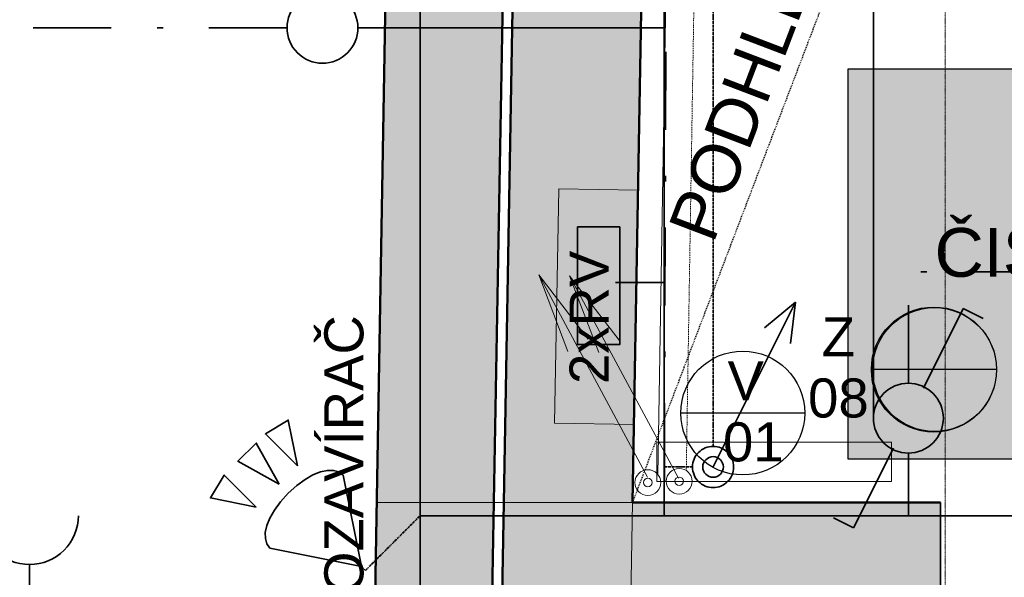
# Model space of a CAD drawing. Header units: millimetres. Extents: x -28761 to 4793, y -4271 to 20239.
# Tile 57 of 256: x -17219 to -14698, y 818 to 2247. Entities that reach past the tile are written whole.
import ezdxf

# ---------------------------------------------------------------- set-up
doc = ezdxf.new("R2010")
doc.units = ezdxf.units.MM
doc.header["$MEASUREMENT"] = 0
for name, pattern in [('Telekomunikacni vodic', [9.25, 3, -0.75, 3, -0.75, 0.125, -0.75, 0.125, -0.75]), ('Čerchovaná', [450, 200, -117.5, 15, -117.5]), ('Čerchovaná S', [3.5, 1.5, -0.85, 0.3, -0.85]), ('Čárkovaná M', [4.5, 2.5, -2])]:
    doc.linetypes.add(name, pattern=pattern)
for name, color, linetype in [('5._POHLED ZÁPADNÍ_1_0', 7, 'Continuous'), ('5._POHLED ZÁPADNÍ_1_2D prvky - obecné', 7, 'Continuous'), ('5._POHLED ZÁPADNÍ_1_Anotace - S', 7, 'Continuous'), ('5._POHLED ZÁPADNÍ_1_Anotace - SP', 7, 'Continuous'), ('5._POHLED ZÁPADNÍ_1_Konstrukce - nenosné', 7, 'Continuous'), ('5._POHLED ZÁPADNÍ_1_Konstrukce - nosné', 7, 'Continuous'), ('5._POHLED ZÁPADNÍ_1_Nové_Anotace - S', 7, 'Continuous'), ('5._POHLED ZÁPADNÍ_1_Nové_Konstrukce - nenosné', 7, 'Continuous'), ('5._POHLED ZÁPADNÍ_1_Nové_Konstrukce - nosné', 7, 'Continuous'), ('5._POHLED ZÁPADNÍ_1_Nové_Otvory – Dveře', 7, 'Continuous'), ('5._POHLED ZÁPADNÍ_1_Nové_Popis', 7, 'Continuous'), ('5._POHLED ZÁPADNÍ_1_Nové_TZB - VZT', 7, 'Continuous'), ('5._POHLED ZÁPADNÍ_1_Nové_Výplně - Povrchové', 7, 'Continuous'), ('5._POHLED ZÁPADNÍ_1_Situace - terén', 7, 'Continuous'), ('5._POHLED ZÁPADNÍ_1_TZB - elektroinstalace', 7, 'Continuous'), ('5._POHLED ZÁPADNÍ_1_TZB - kanalizace', 7, 'Continuous'), ('5._POHLED ZÁPADNÍ_1_TZB - ZTI', 7, 'Continuous'), ('5._POHLED ZÁPADNÍ_1_Výplně – Řezové', 7, 'Continuous'), ('5._POHLED ZÁPADNÍ_1_Značky - řezy', 7, 'Continuous')]:
    doc.layers.add(name, color=color, linetype=linetype)
doc.styles.add('GENEROVANÝ_STYL_1', font='txt')

msp = doc.modelspace()

# ---------------------------------------------------------------- hatches: boundary and pattern name
at = {"layer": '5._POHLED ZÁPADNÍ_1_Nové_Výplně - Povrchové', "linetype": 'Continuous', "lineweight": 0, "true_color": 0xfee9e9}
msp.add_hatch(color=7, dxfattribs=at).paths.add_polyline_path([(-13355.6, 1120.5), (-13355.6, 2120.5), (-15098.4, 2120.5), (-15098.4, 1120.5)])
at = {"layer": '5._POHLED ZÁPADNÍ_1_Výplně – Řezové', "linetype": 'Continuous', "lineweight": 13}
for points in [[(-15979.8, 1009.7), (-15649.8, 1009.8), (-15626.1, 2364.6), (-15956, 2370.4)], [(-16281.4, 2356.6), (-16309.9, 724.7), (-16009.9, 724.7), (-15981.4, 2351.3)], [(-15991.4, 349.7), (-15649.8, 1009.8), (-15979.8, 1009.7)], [(-15649.8, 1009.8), (-15991.4, 349.7), (-15661.3, 349.8)], [(-15649.8, 1009.8), (-15661.3, 349.8), (-14921.2, 350), (-14921.3, 750), (-14861.3, 750.1), (-14861.3, 865.1), (-14861.4, 1010.1)]]:
    msp.add_hatch(color=254, dxfattribs=at).paths.add_polyline_path(points)

# ---------------------------------------------------------------- linework, layer by layer
at = {"layer": '5._POHLED ZÁPADNÍ_1_2D prvky - obecné', "color": 8, "linetype": 'Continuous', "lineweight": 13}
for p, q in [((-15650.8, 1009.8), (-16305.9, 1009.6)), ((-15979.8, 1012.4), (-15991.4, 350.1)), ((-15649.8, 1010.4), (-15661.4, 349.8)), ((-16007.7, 850.1), (-16016.5, 349.7))]:
    msp.add_line(p, q, dxfattribs=at)
at = {"layer": '5._POHLED ZÁPADNÍ_1_Konstrukce - nenosné', "color": 1, "linetype": 'Continuous', "lineweight": 25}
msp.add_line((-14718.3, 1350.3), (-15038.8, 1350.3), dxfattribs=at)
at = {"layer": '5._POHLED ZÁPADNÍ_1_Konstrukce - nosné', "color": 7, "linetype": 'Continuous', "lineweight": 50, "flags": 128}
for points in [[(-15956, 2370.4), (-15979.8, 1009.7)], [(-16281.4, 2356.6), (-16309.9, 724.7)], [(-16009.9, 724.7), (-15981.4, 2351.3)], [(-15649.8, 1009.8), (-15626.1, 2364.6)], [(-15991.4, 349.7), (-15979.8, 1009.7)], [(-14861.4, 1010.1), (-15649.8, 1009.8)]]:
    msp.add_lwpolyline(points, dxfattribs=at)
at = {"layer": '5._POHLED ZÁPADNÍ_1_Nové_Anotace - S', "color": 1, "linetype": 'Čárkovaná M', "lineweight": 25}
msp.add_line((-15649.8, 1009.8), (-13134.6, 7607), dxfattribs=at)
at = {"layer": '5._POHLED ZÁPADNÍ_1_Nové_Konstrukce - nenosné', "color": 1, "linetype": 'Continuous', "lineweight": 25, "flags": 128}
for points in [[(-14861.4, 1010.1), (-14861.3, 865.1)], [(-14861.3, 865.1), (-14861.3, 750.1)]]:
    msp.add_lwpolyline(points, dxfattribs=at)
at = {"layer": '5._POHLED ZÁPADNÍ_1_Nové_Konstrukce - nosné', "color": 1, "linetype": 'Continuous', "lineweight": 25, "flags": 128}
msp.add_lwpolyline([(-13355.6, 1120.5), (-15098.4, 1120.5), (-15098.4, 2120.5), (-13355.6, 2120.5)], close=True, dxfattribs=at)
at = {"layer": '5._POHLED ZÁPADNÍ_1_Nové_Otvory – Dveře', "color": 1, "linetype": 'Continuous', "lineweight": 25}
msp.add_line((-14861.3, 630.1), (-14861.4, 1010.1), dxfattribs=at)
at = {"layer": '5._POHLED ZÁPADNÍ_1_Nové_Popis', "color": 1, "linetype": 'Continuous', "lineweight": 25}
msp.add_line((-15209.3, 1239), (-15526.5, 1239), dxfattribs=at)
for centre in [(-14876.9, 1350.3), (-15367.9, 1239)]:
    msp.add_circle(centre, 158.6, dxfattribs=at)
at = {"layer": '5._POHLED ZÁPADNÍ_1_Nové_TZB - VZT', "color": 1, "linetype": 'Continuous', "lineweight": 25}
msp.add_circle((-14878.5, 1350.3), 160.2, dxfattribs=at)
at = {"layer": '5._POHLED ZÁPADNÍ_1_Situace - terén', "color": 7, "linetype": 'Continuous', "lineweight": 18, "flags": 128}
msp.add_lwpolyline([(-15849.6, 1213.4), (-15646.3, 1209.8), (-15635.8, 1810.1), (-15839.1, 1813.7)], close=True, dxfattribs=at)
at = {"layer": '5._POHLED ZÁPADNÍ_1_TZB - elektroinstalace', "color": 92, "linetype": 'Telekomunikacni vodic', "lineweight": 35, "true_color": 0x00d700, "flags": 128}
for points in [[(-15496.7, 1100.8), (-15568.9, 1100.8), (-15568.9, 5100.8), (-16068.9, 5100.8), (-16068.9, 9600.8), (-20293.9, 10035.8), (-20193.9, 18475.8), (-20818.9, 18475.8), (-20818.9, 18975.8), (-24116.7, 19246.5)], [(-15496.7, 1100.8), (-15568.9, 1100.8), (-15568.9, 5100.8), (-16068.9, 5100.8), (-16068.9, 9600.8), (-20293.9, 10035.8), (-20193.9, 18475.8), (-20818.9, 18475.8), (-20818.9, 18975.8), (-24116.7, 19246.5)], [(-15818.9, 975.8), (-7443.9, 975.8), (-7318.9, 7725.8), (-7568.9, 7725.8)], [(-15818.9, 975.8), (-7443.9, 975.8), (-7318.9, 7725.8), (-7568.9, 7725.8)], [(-16318.9, 7100.8), (-16193.9, 7100.8), (-16193.9, 4975.8), (-15568.9, 4975.8), (-15568.9, 975.8), (-15818.9, 975.8)], [(-16318.9, 7100.8), (-16193.9, 7100.8), (-16193.9, 4975.8), (-15568.9, 4975.8), (-15568.9, 975.8), (-15818.9, 975.8)], [(-15443.9, 1153.6), (-15443.9, 4908.8), (-15271.2, 4955.1)], [(-15443.9, 1153.6), (-15443.9, 4908.8), (-15271.2, 4955.1)], [(-245.7, 294), (-246.6, 1975.8), (-943.9, 1975.8), (-943.9, 975.8), (-15568.9, 975.8), (-15568.9, 1100.8), (-15496.7, 1100.8)], [(-245.7, 294), (-246.6, 1975.8), (-943.9, 1975.8), (-943.9, 975.8), (-15568.9, 975.8), (-15568.9, 1100.8), (-15496.7, 1100.8)], [(-1318.9, 1475.8), (-1068.9, 1475.8), (-1068.9, 975.8), (-13443.9, 975.8), (-15818.9, 975.8)], [(-1318.9, 1475.8), (-1068.9, 1475.8), (-1068.9, 975.8), (-13443.9, 975.8), (-15818.9, 975.8)], [(-13443.9, 1225.8), (-13443.9, 975.8), (-15818.9, 975.8)], [(-13443.9, 1225.8), (-13443.9, 975.8), (-15818.9, 975.8)], [(-15496.7, 1100.8), (-15568.9, 1100.8), (-15568.9, 975.8), (-15818.9, 975.8)], [(-15496.7, 1100.8), (-15568.9, 1100.8), (-15568.9, 975.8), (-15818.9, 975.8)], [(-17443.9, -24.2), (-17443.9, 725.8), (-16193.9, 725.8), (-16193.9, 975.8), (-15818.9, 975.8)], [(-17443.9, -24.2), (-17443.9, 725.8), (-16193.9, 725.8), (-16193.9, 975.8), (-15818.9, 975.8)], [(-16343.9, 845.8), (-16333.9, 835.8), (-16193.9, 975.8), (-15818.9, 975.8)], [(-16343.9, 845.8), (-16333.9, 835.8), (-16193.9, 975.8), (-15818.9, 975.8)]]:
    msp.add_lwpolyline(points, dxfattribs=at)
at = {"layer": '5._POHLED ZÁPADNÍ_1_TZB - elektroinstalace', "color": 92, "linetype": 'Continuous', "lineweight": 35, "true_color": 0x00d700, "flags": 128}
for points in [[(-13193.9, 1600.8), (-13193.9, 975.8), (-15568.9, 975.8), (-15568.9, 5100.8), (-16068.9, 5100.8), (-16068.9, 9600.8), (-15748.2, 14412.4)], [(-13193.9, 1600.8), (-13193.9, 975.8), (-15568.9, 975.8), (-15568.9, 5100.8), (-16068.9, 5100.8), (-16068.9, 9600.8), (-15748.2, 14412.4)], [(-19693.9, 10213.3), (-19693.9, 9975.8), (-16068.9, 9600.8), (-16068.9, 9100.8), (-16068.9, 5100.8), (-15568.9, 5100.8), (-15568.9, 975.8), (-13193.9, 975.8), (-13193.9, 1600.8)], [(-19693.9, 10213.3), (-19693.9, 9975.8), (-16068.9, 9600.8), (-16068.9, 9100.8), (-16068.9, 5100.8), (-15568.9, 5100.8), (-15568.9, 975.8), (-13193.9, 975.8), (-13193.9, 1600.8)], [(-13193.9, 1600.8), (-13193.9, 975.8), (-15568.9, 975.8), (-15568.9, 5100.8), (-16068.9, 5100.8), (-16068.9, 9600.8), (-13193.9, 9350.8)], [(-13193.9, 1600.8), (-13193.9, 975.8), (-15568.9, 975.8), (-15568.9, 5100.8), (-16068.9, 5100.8), (-16068.9, 9600.8), (-13193.9, 9350.8)], [(-15033.4, 1225.8), (-15033.4, 4600.8), (-13318.9, 4600.8), (-13318.9, 8600.8), (-14068.9, 8675.8)], [(-13193.9, 1600.8), (-13193.9, 975.8), (-15568.9, 975.8), (-15568.9, 5100.8), (-15568.9, 8350.8), (-15443.9, 8350.8)], [(-13193.9, 1600.8), (-13193.9, 975.8), (-15568.9, 975.8), (-15568.9, 5100.8), (-15568.9, 8350.8), (-15443.9, 8350.8)], [(-16318.9, 5600.8), (-16193.9, 5600.8), (-16193.9, 4975.8), (-15568.9, 4975.8), (-15568.9, 975.8), (-13193.9, 975.8), (-13193.9, 1600.8)], [(-16318.9, 5600.8), (-16193.9, 5600.8), (-16193.9, 4975.8), (-15568.9, 4975.8), (-15568.9, 975.8), (-13193.9, 975.8), (-13193.9, 1600.8)], [(-15766.2, 3475.8), (-15568.9, 3850.8), (-15568.9, 975.8), (-13193.9, 975.8), (-13193.9, 1600.8)], [(-13193.9, 1600.8), (-13193.9, 975.8), (-15568.9, 975.8), (-15568.9, 3475.8), (-15766.2, 3475.8)], [(-13193.9, 1600.8), (-13193.9, 975.8), (-15568.9, 975.8), (-15568.9, 3475.8), (-15766.2, 3475.8)], [(-14068.9, 1013.3), (-14068.9, 975.8), (-15568.9, 975.8), (-15568.9, 2225.8), (-16193.9, 2225.8), (-16193.9, 2475.8), (-16231.4, 2475.8)], [(-13193.9, 1600.8), (-13193.9, 975.8), (-15568.9, 975.8), (-15568.9, 2225.8), (-16193.9, 2225.8), (-16193.9, 725.8), (-17193.9, 725.8)], [(-14943.9, 1136.3), (-14943.9, 975.8), (-15568.9, 975.8), (-15568.9, 2225.8), (-16193.9, 2225.8), (-16353.3, 2225.8)], [(-13193.9, 1600.8), (-13193.9, 975.8), (-15568.9, 975.8), (-15568.9, 1573), (-15693.9, 1573)], [(-13193.9, 1600.8), (-13193.9, 975.8), (-15568.9, 975.8), (-15568.9, 1573), (-15693.9, 1573)], [(-13193.9, 1600.8), (-13193.9, 975.8), (-14943.9, 975.8), (-14943.9, 1136.3)], [(-15232.8, 1523), (-15443.9, 1100.8)], [(-15232.8, 1523), (-15443.9, 1100.8)], [(-15232.8, 1523), (-15312, 1457)], [(-15232.8, 1523), (-15312, 1457)], [(-15232.8, 1523), (-15246, 1417.4)], [(-15232.8, 1523), (-15246, 1417.4)], [(-14803.3, 1507), (-14905.6, 1302.5)], [(-14803.3, 1507), (-14752.2, 1481.5)], [(-15084.6, 944.5), (-14982.3, 1149.1)], [(-16531.4, 1033.3), (-16509.7, 1053.1), (-16488.5, 1068.8), (-16468.2, 1080.5), (-16449, 1088.3), (-16431.3, 1092.1), (-16415.5, 1091.9), (-16401.9, 1088), (-16390.8, 1080.2)], [(-16531.4, 1033.3), (-16509.7, 1053.1), (-16488.5, 1068.8), (-16468.2, 1080.5), (-16449, 1088.3), (-16431.3, 1092.1), (-16415.5, 1091.9), (-16401.9, 1088), (-16390.8, 1080.2)], [(-16343.9, 845.8), (-16390.8, 1080.2)], [(-16343.9, 845.8), (-16390.8, 1080.2)], [(-16578.3, 892.7), (-16586.1, 903.7), (-16590.1, 917.4), (-16590.2, 933.2), (-16586.4, 950.8), (-16578.7, 970), (-16567, 990.4), (-16551.2, 1011.6), (-16531.4, 1033.3)], [(-16578.3, 892.7), (-16586.1, 903.7), (-16590.1, 917.4), (-16590.2, 933.2), (-16586.4, 950.8), (-16578.7, 970), (-16567, 990.4), (-16551.2, 1011.6), (-16531.4, 1033.3)], [(-15818.9, 975.8), (-16193.9, 975.8), (-16193.9, 725.8), (-17443.9, 725.8), (-17443.9, -24.2)], [(-15818.9, 975.8), (-16193.9, 975.8), (-16193.9, 725.8), (-17443.9, 725.8), (-17443.9, -24.2)], [(-15084.6, 944.5), (-15135.7, 970.1)], [(-16578.3, 892.7), (-16343.9, 845.8)], [(-16578.3, 892.7), (-16343.9, 845.8)], [(-17193.9, 725.8), (-17193.9, 850.8)], [(-17193.9, 725.8), (-17193.9, 850.8)], [(-17193.9, 725.8), (-17193.9, 850.8)]]:
    msp.add_lwpolyline(points, dxfattribs=at)
at = {"layer": '5._POHLED ZÁPADNÍ_1_TZB - elektroinstalace', "color": 92, "linetype": 'Čerchovaná', "lineweight": 35, "true_color": 0x00d700, "flags": 128}
for points in [[(-3162.7, 13350.8), (-818.9, 13350.8), (-818.9, 7975.8), (-1068.9, 7975.8), (-1068.9, 975.8), (-15818.9, 975.8)], [(-12693.9, 5100.8), (-12818.9, 5100.8), (-12818.9, 975.8), (-15818.9, 975.8)], [(-12693.9, 5100.8), (-12818.9, 5100.8), (-12818.9, 975.8), (-15818.9, 975.8)], [(-16231.4, 2475.8), (-16193.9, 2475.8), (-16193.9, 2225.8), (-15568.9, 2225.8), (-15568.9, 4850.8), (-16193.9, 4850.8), (-16193.9, 4350.8), (-16231.4, 4350.8)], [(-14575.2, 3880.8), (-15558.9, 3880.8), (-15568.9, 975.8), (-15818.9, 975.8)], [(-14943.9, 1315.3), (-14943.9, 1600.8), (-14693.9, 1600.8), (-14318.9, 1600.8), (-14318.9, 3350.8)], [(-16534.6, 2225.8), (-18318.9, 2225.8)], [(-13193.9, 1600.8), (-13193.9, 975.8), (-15568.9, 975.8), (-15568.9, 2225.8), (-16193.9, 2225.8), (-16193.9, 725.8), (-17193.9, 725.8)]]:
    msp.add_lwpolyline(points, dxfattribs=at)
at = {"layer": '5._POHLED ZÁPADNÍ_1_TZB - elektroinstalace', "color": 92, "linetype": 'Continuous', "lineweight": 35, "true_color": 0x00d700, "flags": 128}
for points in [[(-16443.9, 2316.4, 0.414214), (-16534.6, 2225.8)], [(-16353.3, 2225.8, 0.414214), (-16443.9, 2316.4)], [(-16534.6, 2225.8, 0.414214), (-16443.9, 2135.1)], [(-16443.9, 2135.1, 0.414214), (-16353.3, 2225.8)], [(-14943.9, 1315.3, 0.414214), (-15033.4, 1225.8)], [(-14943.9, 1315.3, 0.414214), (-15033.4, 1225.8)], [(-14854.4, 1225.8, 0.414214), (-14943.9, 1315.3)], [(-14854.4, 1225.8, 0.414214), (-14943.9, 1315.3)], [(-15033.4, 1225.8, 0.414214), (-14943.9, 1136.3)], [(-15033.4, 1225.8, 0.414214), (-14943.9, 1136.3)], [(-14943.9, 1136.3, 0.414214), (-14854.4, 1225.8)], [(-14943.9, 1136.3, 0.414214), (-14854.4, 1225.8)], [(-15443.9, 1153.6, 0.414214), (-15496.7, 1100.8)], [(-15443.9, 1153.6, 0.414214), (-15496.7, 1100.8)], [(-15391.2, 1100.8, 0.414214), (-15443.9, 1153.6)], [(-15391.2, 1100.8, 0.414214), (-15443.9, 1153.6)], [(-15443.9, 1127.2, 0.414214), (-15470.3, 1100.8)], [(-15443.9, 1127.2, 0.414214), (-15470.3, 1100.8)], [(-15417.5, 1100.8, 0.414214), (-15443.9, 1127.2)], [(-15417.5, 1100.8, 0.414214), (-15443.9, 1127.2)], [(-15496.7, 1100.8, 0.414214), (-15443.9, 1048)], [(-15496.7, 1100.8, 0.414214), (-15443.9, 1048)], [(-15470.3, 1100.8, 0.414214), (-15443.9, 1074.4)], [(-15470.3, 1100.8, 0.414214), (-15443.9, 1074.4)], [(-15443.9, 1074.4, 0.414214), (-15417.5, 1100.8)], [(-15443.9, 1048, 0.414214), (-15391.2, 1100.8)], [(-15443.9, 1074.4, 0.414214), (-15417.5, 1100.8)], [(-15443.9, 1048, 0.414214), (-15391.2, 1100.8)], [(-17193.9, 850.8, -0.414214), (-17318.9, 975.8)], [(-17193.9, 850.8, -0.414214), (-17318.9, 975.8)], [(-17193.9, 850.8, -0.414214), (-17318.9, 975.8)], [(-17068.9, 975.8, -0.414214), (-17193.9, 850.8)], [(-17068.9, 975.8, -0.414214), (-17193.9, 850.8)], [(-17068.9, 975.8, -0.414214), (-17193.9, 850.8)]]:
    msp.add_lwpolyline(points, format="xyb", dxfattribs=at)
for points in [[(-15791.2, 1715.7), (-15683, 1715.7), (-15683, 1414.3), (-15791.2, 1414.3)], [(-16508, 1103.6), (-16590, 1185.6), (-16531.4, 1220.8)], [(-16508, 1103.6), (-16590, 1185.6), (-16531.4, 1220.8)], [(-16554.9, 1056.7), (-16613.5, 1162.2), (-16660.3, 1115.3)], [(-16554.9, 1056.7), (-16613.5, 1162.2), (-16660.3, 1115.3)], [(-16613.5, 998.1), (-16695.5, 1080.2), (-16730.7, 1021.6)], [(-16613.5, 998.1), (-16695.5, 1080.2), (-16730.7, 1021.6)]]:
    msp.add_lwpolyline(points, close=True, dxfattribs=at)
at = {"layer": '5._POHLED ZÁPADNÍ_1_TZB - elektroinstalace', "color": 254, "linetype": 'Continuous', "lineweight": 0, "true_color": 0xe8e8e8, "flags": 128}
msp.add_lwpolyline([(-15791.2, 1715.7), (-15683, 1715.7), (-15683, 1414.3), (-15791.2, 1414.3)], close=True, dxfattribs=at)
at = {"layer": '5._POHLED ZÁPADNÍ_1_TZB - kanalizace', "color": 6, "linetype": 'Continuous', "lineweight": 20}
for p, q in [((-15611.9, 1074.6), (-15890.4, 1592.6)), ((-15890.4, 1592.6), (-15816, 1396.8)), ((-15890.4, 1592.6), (-15763.4, 1428.5)), ((-15532.6, 1072.1), (-15811.2, 1590.1)), ((-15811.2, 1590.1), (-15736.8, 1394.3)), ((-15811.2, 1590.1), (-15684.2, 1426))]:
    msp.add_line(p, q, dxfattribs=at)
at = {"layer": '5._POHLED ZÁPADNÍ_1_TZB - ZTI', "color": 6, "linetype": 'Continuous', "lineweight": 20}
for p, q in [((-15584.9, 1081), (-15514.7, 5375.4)), ((-14987.5, 1164), (-15587.5, 1164)), ((-15587.5, 1064), (-15587.5, 1164)), ((-14987.5, 1064), (-14987.5, 1164)), ((-15587.5, 1064), (-14987.5, 1064))]:
    msp.add_line(p, q, dxfattribs=at)
at = {"layer": '5._POHLED ZÁPADNÍ_1_TZB - ZTI', "color": 6, "linetype": 'Čárkovaná M', "lineweight": 20}
msp.add_line((-15512.5, 1091.7), (-15444.1, 5275.4), dxfattribs=at)
at = {"layer": '5._POHLED ZÁPADNÍ_1_TZB - ZTI', "color": 6, "linetype": 'Continuous', "lineweight": 20}
for centre, radius in [((-15611, 1060.8), 33), ((-15530.6, 1064.1), 33), ((-15611, 1060.8), 11), ((-15530.6, 1064.1), 11)]:
    msp.add_circle(centre, radius, dxfattribs=at)
at = {"layer": '5._POHLED ZÁPADNÍ_1_Značky - řezy', "color": 154, "linetype": 'Čerchovaná S', "lineweight": 13}
msp.add_line((-14850.1, 19646), (-14850.1, -411.8), dxfattribs=at)

# ---------------------------------------------------------------- texts
at = {"layer": '5._POHLED ZÁPADNÍ_1_0', "color": 1, "linetype": 'Continuous', "lineweight": 25, "insert": (-16388.4, 981.2), "char_height": 100, "attachment_point": 5, "rotation": 90, "style": 'GENEROVANÝ_STYL_1'}
msp.add_mtext('\\A1;{\\pqc;\\fArial|b0|i0|c238|p38;SAMOZAVÍRAČ}', dxfattribs=at)
at = {"layer": '5._POHLED ZÁPADNÍ_1_Anotace - S', "color": 1, "linetype": 'Continuous', "lineweight": 25, "style": 'GENEROVANÝ_STYL_1'}
for s, insert, char_height, attachment_point, line_spacing_factor in [('\\A1;{\\pqc;\\fArial|b0|i0|c238|p38;ČISTÍCÍ ROHOŽ\\P\\pqc;\\fArial|b0|i0|c238|p38;10\\fArial|b0|i0|c238|p38;00x1800}', (-14227, 1392.9), 125, 8, 0.927795), ('\\A1;{\\pqc;\\fArial|b0|i0|c238|p38;Z\\P\\pqc;\\fArial|b0|i0|c238|p38;0\\fArial|b0|i0|c238|p38;8}', (-15123.1, 1355.2), 100, 5, 0.940294), ('\\A1;{\\pqc;\\fArial|b0|i0|c238|p38;V\\P\\pqc;\\fArial|b0|i0|c238|p38; 0\\fArial|b0|i0|c238|p38;1}', (-15360.3, 1242.7), 100, 5, 0.940294)]:
    msp.add_mtext(s, dxfattribs=dict(at, insert=insert, char_height=char_height, attachment_point=attachment_point, line_spacing_factor=line_spacing_factor))
at = {"layer": '5._POHLED ZÁPADNÍ_1_Anotace - S', "color": 7, "linetype": 'Continuous', "lineweight": 20, "insert": (-15711.3, 1484.1), "char_height": 100, "attachment_point": 8, "rotation": 89.9831, "style": 'GENEROVANÝ_STYL_1'}
msp.add_mtext('\\A1;{\\pqc;\\fArial|b0|i0|c238|p38;2x\\fArial|b0|i0|c238|p38;RV}', dxfattribs=at)
at = {"layer": '5._POHLED ZÁPADNÍ_1_Anotace - SP', "color": 1, "linetype": 'Continuous', "lineweight": 25, "insert": (-15501.2, 1692.5), "char_height": 125, "attachment_point": 4, "rotation": 69.1308, "style": 'GENEROVANÝ_STYL_1'}
msp.add_mtext('\\A1;{\\pql;\\fArial|b0|i0|c238|p38;PODHLED+2\\fArial|b0|i0|c238|p38;9\\fArial|b0|i0|c238|p38;50}', dxfattribs=at)

doc.saveas('drawing.dxf')
